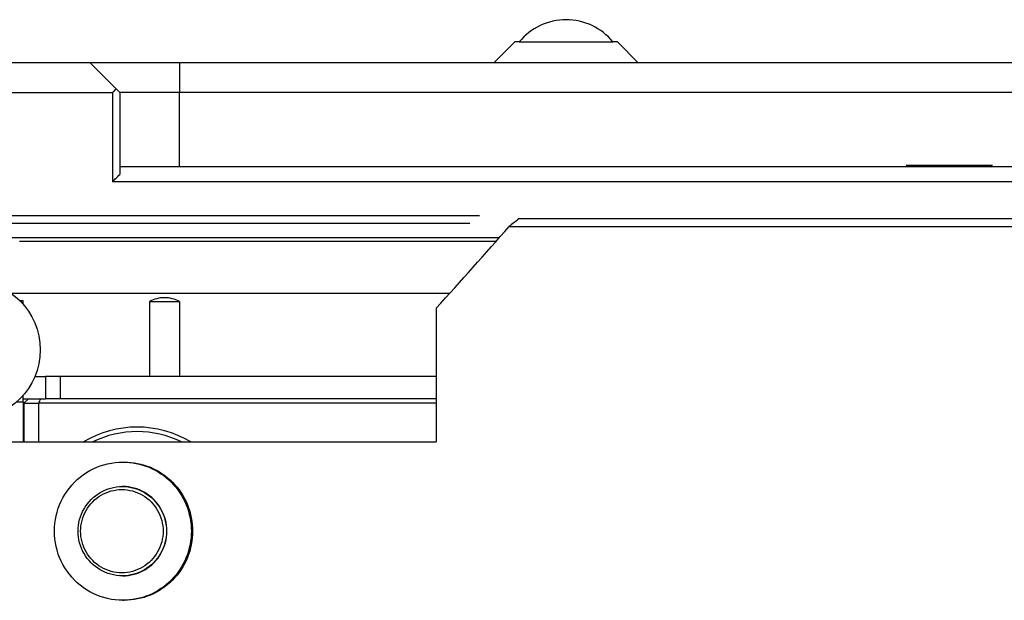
# Model space of a CAD drawing. Extents: x -1809 to 6113, y -4129 to 1471.
# Tile 118 of 197: x 3152 to 3218, y -2790 to -2751. Entities that reach past the tile are written whole.
import ezdxf

# ---------------------------------------------------------------- set-up
doc = ezdxf.new("R2010")
doc.units = 0
doc.linetypes.add('DASHED', pattern=[15, 7, -8])
doc.layers.get('0').update_dxf_attribs({"linetype": 'CONTINUOUS'})
doc.layers.add('1', color=7, linetype='CONTINUOUS')

# ---------------------------------------------------------------- blocks, each defined once
blk = doc.blocks.new('Z-STACK', base_point=(-660.966, -2918.356))
at = {"color": 7, "linetype": 'CONTINUOUS'}
for p, q in [((3184.861, -2752.143), (3183.461, -2753.543)), ((3185.161, -2752.143), (3184.861, -2752.143)), ((3185.161, -2752.143), (3186.791, -2752.143)), ((3186.791, -2752.143), (3189.831, -2752.143)), ((3189.831, -2752.143), (3191.421, -2752.143)), ((3191.421, -2752.143), (3191.461, -2752.143)), ((3191.761, -2752.143), (3191.461, -2752.143)), ((3191.761, -2752.143), (3193.161, -2753.543)), ((3156.311, -2753.543), (3072.21, -2753.543)), ((3156.311, -2753.543), (3158.063, -2755.295)), ((3162.311, -2753.543), (3156.311, -2753.543)), ((3221.491, -2753.543), (3162.311, -2753.543)), ((3073.91, -2755.543), (3157.814, -2755.543)), ((3157.814, -2755.543), (3157.814, -2761.543)), ((3158.063, -2755.295), (3158.311, -2755.543)), ((3158.311, -2755.543), (3158.311, -2759.543)), ((3162.311, -2755.543), (3158.311, -2755.543)), ((3221.311, -2755.543), (3162.311, -2755.543)), ((3158.311, -2759.543), (3158.311, -2760.543)), ((3216.972, -2760.443), (3211.172, -2760.443)), ((3211.272, -2760.543), (3211.172, -2760.443)), ((3216.872, -2760.543), (3216.972, -2760.443)), ((3158.311, -2760.543), (3158.311, -2761.046)), ((3162.311, -2760.543), (3158.311, -2760.543)), ((3221.311, -2760.543), (3162.311, -2760.543)), ((3221.311, -2761.543), (3157.814, -2761.543)), ((3148.311, -2765.293), (3183.826, -2765.293)), ((3151.561, -2765.543), (3156.598, -2765.543)), ((3156.598, -2765.543), (3179.611, -2765.543)), ((3179.611, -2765.543), (3180.811, -2765.543)), ((3180.811, -2765.543), (3183.606, -2765.543)), ((3150.991, -2769.043), (3180.489, -2769.043)), ((3151.811, -2769.543), (3151.587, -2769.543)), ((3151.811, -2769.781), (3151.811, -2769.543)), ((3160.311, -2769.593), (3160.311, -2774.643)), ((3160.311, -2769.593), (3160.889, -2769.593)), ((3160.889, -2769.593), (3162.311, -2769.593)), ((3162.311, -2769.593), (3162.311, -2774.643)), ((3179.585, -2770.043), (3179.585, -2779.043)), ((3152.599, -2774.643), (3153.311, -2774.643)), ((3154.309, -2774.643), (3153.311, -2774.643)), ((3153.311, -2774.643), (3153.311, -2776.143)), ((3154.309, -2776.143), (3154.309, -2774.643)), ((3156.581, -2774.643), (3154.309, -2774.643)), ((3156.582, -2774.643), (3156.581, -2774.643)), ((3159.528, -2774.643), (3156.582, -2774.643)), ((3159.85, -2774.643), (3159.528, -2774.643)), ((3161.728, -2774.643), (3159.85, -2774.643)), ((3179.585, -2774.643), (3161.728, -2774.643)), ((3151.373, -2776.343), (3151.811, -2776.343)), ((3151.811, -2776.143), (3151.811, -2775.904)), ((3151.811, -2776.343), (3151.811, -2776.143)), ((3151.811, -2776.143), (3152.161, -2776.143)), ((3151.811, -2776.343), (3151.811, -2776.443)), ((3156.582, -2776.143), (3156.581, -2776.143)), ((3156.6, -2776.143), (3156.599, -2776.143)), ((3159.628, -2776.143), (3159.578, -2776.143)), ((3161.628, -2776.143), (3159.628, -2776.143)), ((3151.811, -2776.443), (3151.811, -2777.943)), ((3151.811, -2777.943), (3151.811, -2779.043)), ((3137.724, -2779.043), (3179.585, -2779.043)), ((3158.513, -2780.393), (3158.596, -2780.393)), ((3158.499, -2782.043), (3158.471, -2782.043)), ((3158.499, -2788.043), (3158.471, -2788.043)), ((3158.513, -2789.693), (3158.596, -2789.693))]:
    blk.add_line(p, q, dxfattribs=at)
at = {"color": 7, "linetype": 'DASHED'}
for p, q in [((3185.161, -2752.143), (3186.791, -2752.143)), ((3186.791, -2752.143), (3189.831, -2752.143)), ((3189.831, -2752.143), (3191.421, -2752.143)), ((3191.421, -2752.143), (3191.461, -2752.143)), ((3151.561, -2765.543), (3156.598, -2765.543)), ((3156.598, -2765.543), (3179.611, -2765.543)), ((3179.611, -2765.543), (3180.811, -2765.543)), ((3179.611, -2765.543), (3180.811, -2765.543)), ((3180.811, -2765.543), (3183.606, -2765.543)), ((3180.811, -2765.543), (3183.606, -2765.543)), ((3154.309, -2774.643), (3153.311, -2774.643)), ((3156.581, -2774.643), (3154.309, -2774.643)), ((3159.528, -2774.643), (3156.581, -2774.643)), ((3159.85, -2774.643), (3159.528, -2774.643)), ((3159.85, -2774.643), (3159.528, -2774.643)), ((3161.728, -2774.643), (3159.85, -2774.643)), ((3161.728, -2774.643), (3159.85, -2774.643)), ((3179.585, -2774.643), (3161.728, -2774.643)), ((3151.811, -2776.143), (3151.811, -2775.904)), ((3152.161, -2776.143), (3152.995, -2776.143)), ((3152.995, -2776.143), (3153.311, -2776.143)), ((3154.309, -2776.143), (3153.311, -2776.143)), ((3154.309, -2776.143), (3153.311, -2776.143)), ((3156.581, -2776.143), (3154.309, -2776.143)), ((3156.599, -2776.143), (3156.581, -2776.143)), ((3156.6, -2776.143), (3156.599, -2776.143)), ((3159.578, -2776.143), (3156.6, -2776.143)), ((3159.628, -2776.143), (3159.578, -2776.143)), ((3161.628, -2776.143), (3159.628, -2776.143)), ((3161.678, -2776.143), (3161.628, -2776.143)), ((3179.585, -2776.143), (3161.678, -2776.143)), ((3151.811, -2777.943), (3151.811, -2779.043))]:
    blk.add_line(p, q, dxfattribs=at)
at = {"color": 1, "linetype": 'CONTINUOUS'}
for p in [(3162.311, -2753.543), (3162.311, -2760.543)]:
    blk.add_line(p, (3162.311, -2755.543), dxfattribs=at)
at = {"color": 4, "linetype": 'CONTINUOUS'}
for p, q in [((3220.959, -2764.043), (3185.132, -2764.043)), ((3184.483, -2764.543), (3220.446, -2764.543)), ((3152.161, -2776.143), (3151.861, -2776.443)), ((3152.161, -2776.143), (3152.995, -2776.143)), ((3152.995, -2776.143), (3153.311, -2776.143)), ((3154.309, -2776.143), (3153.311, -2776.143)), ((3151.861, -2776.443), (3151.811, -2776.443)), ((3151.861, -2776.443), (3151.861, -2779.043)), ((3151.861, -2776.443), (3152.86, -2776.443)), ((3152.86, -2779.043), (3152.86, -2776.443)), ((3179.585, -2776.443), (3152.86, -2776.443))]:
    blk.add_line(p, q, dxfattribs=at)
at = {"color": 4, "linetype": 'DASHED'}
for p, q in [((3151.811, -2776.143), (3152.161, -2776.143)), ((3156.581, -2776.143), (3154.309, -2776.143)), ((3156.599, -2776.143), (3156.581, -2776.143)), ((3159.578, -2776.143), (3156.599, -2776.143)), ((3159.628, -2776.143), (3159.578, -2776.143)), ((3161.628, -2776.143), (3159.628, -2776.143)), ((3161.678, -2776.143), (3161.628, -2776.143)), ((3179.585, -2776.143), (3161.678, -2776.143)), ((3151.811, -2776.443), (3151.811, -2777.943)), ((3151.811, -2777.943), (3151.811, -2779.043))]:
    blk.add_line(p, q, dxfattribs=at)
at = {"color": 6, "linetype": 'CONTINUOUS'}
for p, q in [((3156.581, -2776.143), (3154.309, -2776.143)), ((3156.599, -2776.143), (3156.582, -2776.143)), ((3159.578, -2776.143), (3156.6, -2776.143)), ((3161.678, -2776.143), (3161.628, -2776.143)), ((3179.585, -2776.143), (3161.678, -2776.143))]:
    blk.add_line(p, q, dxfattribs=at)
at = {"color": 7, "linetype": 'CONTINUOUS'}
blk.add_circle((3148.311, -2772.843), 4.65, dxfattribs=at)
for centre, radius, start, end in [((3188.311, -2754.7), 4.057, 90, 140.92669), ((3188.311, -2754.7), 4.057, 39.07331, 90), ((3161.311, -2771.468), 2.125, 90, 118.07249), ((3161.311, -2771.468), 2.125, 61.92751, 90), ((3159.465, -2785.043), 7, 58.99726, 121.00274), ((3159.465, -2785.043), 6.7, 63.57558, 116.42442)]:
    blk.add_arc(centre, radius, start, end, dxfattribs=at)
for points, knots in [([(3157.814, -2755.543), (3157.856, -2755.501), (3157.898, -2755.46), (3157.939, -2755.419), (3157.98, -2755.378), (3158.021, -2755.336), (3158.063, -2755.295)], [0, 0, 0, 0, 0.1756612, 0.1756612, 0.1756612, 0.351351, 0.351351, 0.351351, 0.351351]), ([(3157.814, -2761.543), (3157.898, -2761.46), (3157.981, -2761.377), (3158.063, -2761.295), (3158.146, -2761.212), (3158.228, -2761.129), (3158.311, -2761.046)], [0, 0, 0, 0, 0.3512669, 0.3512669, 0.3512669, 0.702601, 0.702601, 0.702601, 0.702601]), ([(3185.132, -2764.043), (3185.024, -2764.126), (3184.916, -2764.209), (3184.808, -2764.293), (3184.7, -2764.376), (3184.592, -2764.459), (3184.483, -2764.543)], [0, 0, 0, 0, 0.40954, 0.40954, 0.40954, 0.8190208, 0.8190208, 0.8190208, 0.8190208]), ([(3158.513, -2789.693), (3157.821, -2789.693), (3157.138, -2789.535), (3155.892, -2788.929), (3155.344, -2788.488), (3154.481, -2787.396), (3154.177, -2786.759), (3153.869, -2785.397), (3153.869, -2784.689), (3154.177, -2783.327), (3154.481, -2782.69), (3155.344, -2781.597), (3155.892, -2781.156), (3157.138, -2780.55), (3157.821, -2780.393), (3158.513, -2780.393)], [0, 0, 0, 0, 1, 1, 2, 2, 3, 3, 4, 4, 5, 5, 6, 6, 7, 7, 7, 7]), ([(3158.513, -2780.393), (3159.117, -2780.393), (3159.716, -2780.513), (3160.834, -2780.981), (3161.341, -2781.323), (3162.196, -2782.187), (3162.536, -2782.699), (3162.998, -2783.828), (3163.117, -2784.432), (3163.117, -2785.043)], [0, 0, 0, 0, 1, 1, 2, 2, 3, 3, 4, 4, 4, 4]), ([(3158.596, -2780.393), (3159.201, -2780.393), (3159.8, -2780.513), (3160.917, -2780.981), (3161.425, -2781.323), (3162.28, -2782.187), (3162.619, -2782.699), (3163.082, -2783.828), (3163.201, -2784.432), (3163.201, -2785.043)], [0, 0, 0, 0, 1, 1, 2, 2, 3, 3, 4, 4, 4, 4]), ([(3155.5, -2785.043), (3155.5, -2784.516), (3155.637, -2783.999), (3156.159, -2783.087), (3156.534, -2782.708), (3157.437, -2782.181), (3157.949, -2782.043), (3158.471, -2782.043)], [0, 0, 0, 0, 1, 1, 2, 2, 3, 3, 3, 3]), ([(3155.67, -2785.043), (3155.67, -2785.534), (3155.799, -2786.017), (3156.285, -2786.869), (3156.635, -2787.222), (3157.478, -2787.713), (3157.956, -2787.843), (3158.93, -2787.843), (3159.408, -2787.713), (3160.251, -2787.222), (3160.601, -2786.869), (3161.088, -2786.017), (3161.216, -2785.534), (3161.216, -2784.551), (3161.088, -2784.069), (3160.601, -2783.217), (3160.251, -2782.864), (3159.408, -2782.372), (3158.93, -2782.243), (3157.956, -2782.243), (3157.478, -2782.372), (3156.635, -2782.864), (3156.285, -2783.217), (3155.799, -2784.069), (3155.67, -2784.551), (3155.67, -2785.043)], [0, 0, 0, 0, 1, 1, 2, 2, 3, 3, 4, 4, 5, 5, 6, 6, 7, 7, 8, 8, 9, 9, 10, 10, 11, 11, 12, 12, 12, 12]), ([(3158.471, -2782.043), (3158.992, -2782.043), (3159.505, -2782.181), (3160.408, -2782.708), (3160.783, -2783.087), (3161.305, -2783.999), (3161.442, -2784.516), (3161.442, -2785.569), (3161.305, -2786.087), (3160.783, -2786.999), (3160.408, -2787.378), (3159.505, -2787.904), (3158.992, -2788.043), (3158.471, -2788.043)], [0, 0, 0, 0, 1, 1, 2, 2, 3, 3, 4, 4, 5, 5, 6, 6, 6, 6]), ([(3158.499, -2788.043), (3159.02, -2788.043), (3159.533, -2787.904), (3160.436, -2787.378), (3160.811, -2786.999), (3161.332, -2786.087), (3161.47, -2785.569), (3161.47, -2784.516), (3161.332, -2783.999), (3160.811, -2783.087), (3160.436, -2782.708), (3159.533, -2782.181), (3159.02, -2782.043), (3158.499, -2782.043)], [0, 0, 0, 0, 1, 1, 2, 2, 3, 3, 4, 4, 5, 5, 6, 6, 6, 6]), ([(3158.471, -2788.043), (3157.949, -2788.043), (3157.437, -2787.904), (3156.534, -2787.378), (3156.159, -2786.999), (3155.637, -2786.087), (3155.5, -2785.569), (3155.5, -2785.043)], [0, 0, 0, 0, 1, 1, 2, 2, 3, 3, 3, 3]), ([(3163.117, -2785.043), (3163.117, -2785.654), (3162.998, -2786.258), (3162.536, -2787.387), (3162.196, -2787.899), (3161.341, -2788.763), (3160.834, -2789.105), (3159.716, -2789.573), (3159.117, -2789.693), (3158.513, -2789.693)], [0, 0, 0, 0, 1, 1, 2, 2, 3, 3, 4, 4, 4, 4]), ([(3163.201, -2785.043), (3163.201, -2785.654), (3163.082, -2786.258), (3162.619, -2787.387), (3162.28, -2787.899), (3161.425, -2788.763), (3160.917, -2789.105), (3159.8, -2789.573), (3159.201, -2789.693), (3158.596, -2789.693)], [0, 0, 0, 0, 1, 1, 2, 2, 3, 3, 4, 4, 4, 4])]:
    blk.add_open_spline(points, degree=3, knots=knots, dxfattribs=at)
blk.add_open_spline([(3179.585, -2770.043), (3181.248, -2768.208), (3182.882, -2766.373), (3184.483, -2764.543)], degree=3, dxfattribs=at)
at = {"color": 4, "linetype": 'CONTINUOUS'}
blk.add_open_spline([(3152.86, -2776.443), (3152.883, -2776.393), (3152.905, -2776.343), (3152.928, -2776.293), (3152.95, -2776.243), (3152.973, -2776.193), (3152.995, -2776.143)], degree=3, knots=[0, 0, 0, 0, 0.1644442, 0.1644442, 0.1644442, 0.3289173, 0.3289173, 0.3289173, 0.3289173], dxfattribs=at)
at = {"layer": '1', "color": 4, "linetype": 'CONTINUOUS'}
for p, q in [((3182.49, -2763.843), (3123.037, -2763.843)), ((3181.833, -2764.343), (3123.596, -2764.343))]:
    blk.add_line(p, q, dxfattribs=at)

msp = doc.modelspace()

# ---------------------------------------------------------------- block references
at = {"layer": '1'}
msp.add_blockref('Z-STACK', (-660.966, -2918.356), dxfattribs=at)

doc.saveas('drawing.dxf')
